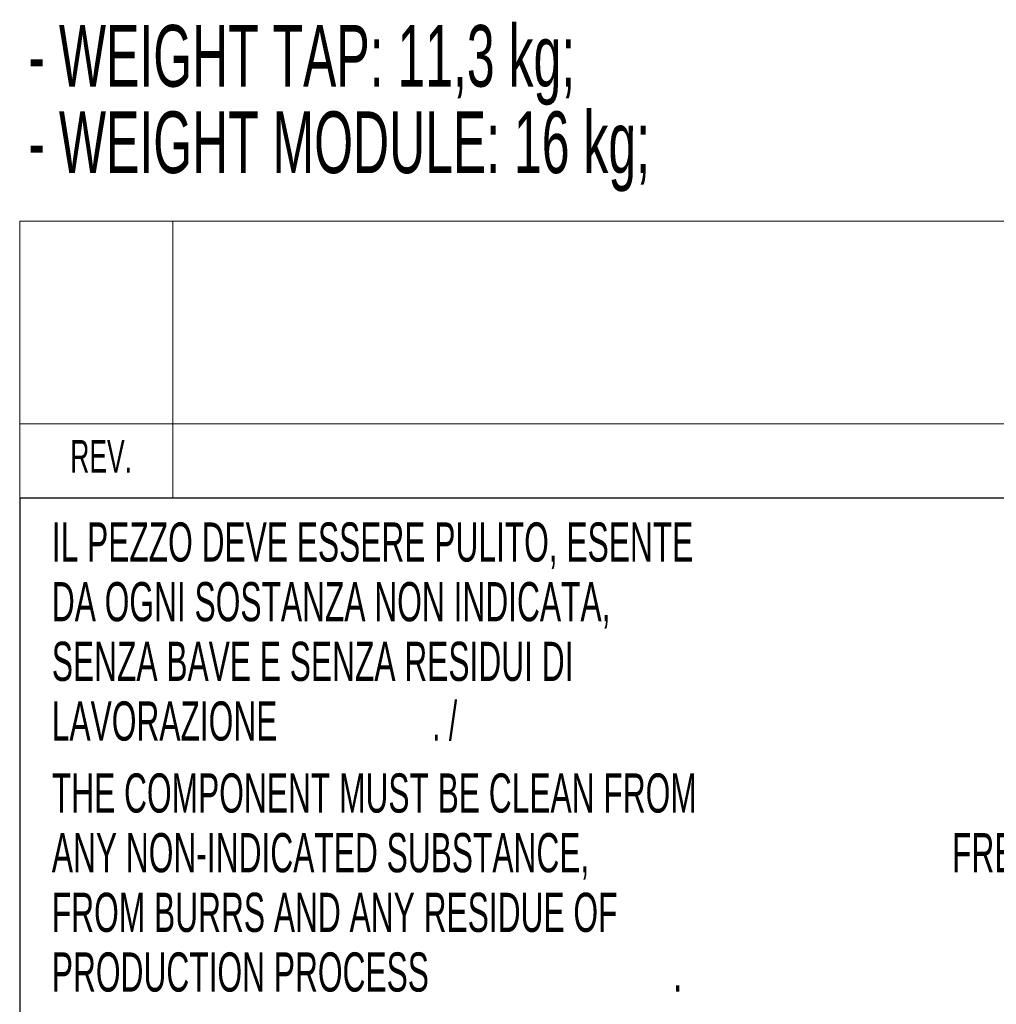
# Model space of a CAD drawing. Header units: millimetres. Extents: x 1 to 419, y 2 to 295.
# Tile 40 of 56: x 216 to 256, y 35 to 75. Entities that reach past the tile are written whole.
import ezdxf

# ---------------------------------------------------------------- set-up
doc = ezdxf.new("R2010")
doc.units = ezdxf.units.MM
doc.styles.add('SLDTEXTSTYLE0', font='TXT', dxfattribs={"width": 0.605})
doc.styles.add('SLDTEXTSTYLE1', font='TXT', dxfattribs={"width": 0.57})

# ---------------------------------------------------------------- blocks, each defined once
blk = doc.blocks.new('SW_NOTE_0')
at = {"color": 0, "linetype": 'Continuous', "lineweight": 0, "char_height": 2.5, "attachment_point": 1, "style": 'SLDTEXTSTYLE0'}
for s, insert in [('- WEIGHT TAP: 11,3 kg;', (0, 3.223)), ('- WEIGHT MODULE: 16 kg;', (0, -0.277))]:
    blk.add_mtext(s, dxfattribs=dict(at, insert=insert))
blk = doc.blocks.new('SW_NOTE_6')
at = {"color": 0, "linetype": 'Continuous', "lineweight": 0, "attachment_point": 1}
for s, insert, char_height, style in [('IL PEZZO DEVE ESSERE PULITO, ESENTE', (0, 2.046), 1.5875, 'SLDTEXTSTYLE0'), ('DA OGNI SOSTANZA NON INDICATA,', (0, -0.37), 1.5875, 'SLDTEXTSTYLE0'), ('SENZA BAVE E SENZA RESIDUI DI', (0, -2.787), 1.5875, 'SLDTEXTSTYLE0'), ('LAVORAZIONE', (0, -5.204), 1.5875, 'SLDTEXTSTYLE0'), ('. /', (15.405, -5.204), 1.5875, 'SLDTEXTSTYLE1'), ('THE COMPONENT MUST BE CLEAN FROM', (0, -8.12), 1.5875, 'SLDTEXTSTYLE0'), ('ANY NON-INDICATED SUBSTANCE,', (0, -10.537), 1.5875, 'SLDTEXTSTYLE0'), ('FREE', (36.454, -10.537), 1.5875, 'SLDTEXTSTYLE0'), ('FROM BURRS AND ANY RESIDUE OF', (0, -12.954), 1.5875, 'SLDTEXTSTYLE0'), ('PRODUCTION PROCESS', (0, -15.37), 1.5875, 'SLDTEXTSTYLE0'), ('.', (25.165, -15.37), 1.587, 'SLDTEXTSTYLE0')]:
    blk.add_mtext(s, dxfattribs=dict(at, insert=insert, char_height=char_height, style=style))

msp = doc.modelspace()

# ---------------------------------------------------------------- linework, layer by layer
at = {"color": 7, "linetype": 'Continuous', "lineweight": 18}
for p, q in [((216.5, 66.6), (413.5, 66.6)), ((216.5, 66.6), (216.5, 55.4)), ((222.7, 66.6), (222.7, 58.4)), ((216.5, 58.4), (413.5, 58.4)), ((222.7, 58.4), (222.7, 55.4))]:
    msp.add_line(p, q, dxfattribs=at)
at = {"color": 7, "linetype": 'Continuous', "lineweight": 25}
for q in [(413.5, 55.4), (216.5, 7.501)]:
    msp.add_line((216.5, 55.4), q, dxfattribs=at)

# ---------------------------------------------------------------- block references
at = {"color": 7, "linetype": 'Continuous', "lineweight": 0}
for name, p in [('SW_NOTE_0', (216.8532, 71.3295)), ('SW_NOTE_6', (217.8011, 52.3591))]:
    msp.add_blockref(name, p, dxfattribs=at)

# ---------------------------------------------------------------- texts
at = {"color": 7, "linetype": 'Continuous', "lineweight": 0, "insert": (219.7986, 57.7414), "char_height": 1.32292, "attachment_point": 2, "style": 'SLDTEXTSTYLE0'}
msp.add_mtext('REV.', dxfattribs=at)

doc.saveas('drawing.dxf')
